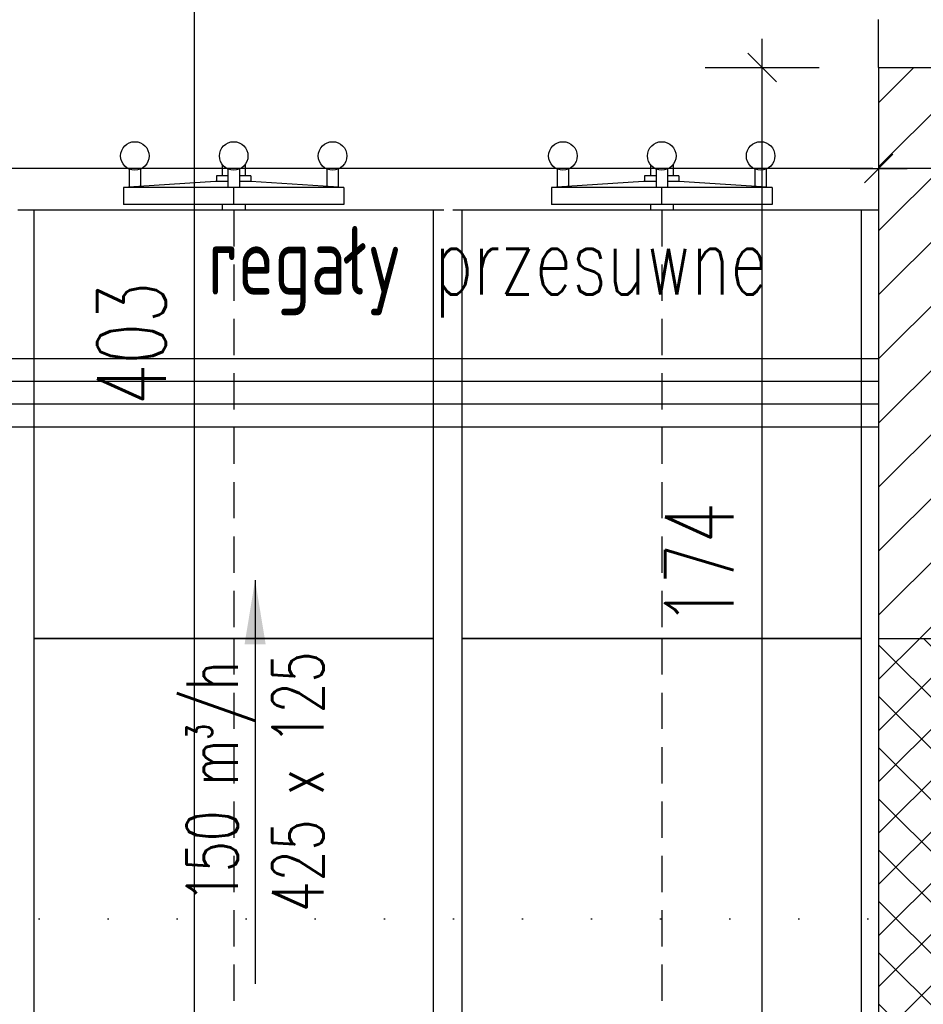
# Model space of a CAD drawing. Header units: millimetres. Extents: x 167273 to 188273, y -125105 to -88145.
# Tile 147 of 210: x 174068 to 174226, y -96683 to -96511. Entities that reach past the tile are written whole.
import ezdxf

# ---------------------------------------------------------------- set-up
doc = ezdxf.new("R2010")
doc.units = ezdxf.units.MM
doc.header["$PDMODE"] = 35
doc.header["$PDSIZE"] = 5
for name, pattern in [('ACAD_ISO03W100', [30, 12, -18]), ('ACAD_ISO07W100', [3, 0, -3]), ('HIDDEN', [9.525, 6.35, -3.175])]:
    doc.linetypes.add(name, pattern=pattern)
for name, color, linetype in [('a-poziomy', 9, 'Continuous'), ('a-wymiary', 9, 'Continuous'), ('b-cienka', 9, 'Continuous'), ('b-przerywana1', 9, 'ACAD_ISO03W100'), ('b-widokowa', 7, 'Continuous'), ('b-ściany', 2, 'Continuous'), ('c-meb_przerywana', 5, 'HIDDEN'), ('c-meble', 5, 'Continuous'), ('FLUID-N-BIB-120-ARRGR', 7, 'Continuous'), ('h-hatch', 8, 'Continuous')]:
    doc.layers.add(name, color=color, linetype=linetype)
doc.styles.add('FDBES', font='romans.shx', dxfattribs={"width": 0.7, "height": 10})
doc.styles.add('PPAB_100', font='romans.shx', dxfattribs={"width": 0.7, "height": 12})
doc.dimstyles.new('FDBES', dxfattribs={"dimscale": 50, "dimtxt": 4, "dimasz": 2.5, "dimexe": 0.8, "dimexo": 2, "dimgap": 1, "dimtad": 1, "dimdsep": 46, "dimtxsty": 'FDBES', "dimcen": 2.5, "dimclrd": 4, "dimclre": 5, "dimadec": 0, "dimazin": 0, "dimtfac": 1, "dimtmove": 0, "dimatfit": 3, "dimfxl": 0, "dimarcsym": 0})
doc.dimstyles.new('newPPAB_100', dxfattribs={"dimscale": 0, "dimtxt": 16, "dimasz": 1, "dimexe": 10, "dimexo": 10, "dimgap": 5, "dimtad": 1, "dimdec": 0, "dimzin": 0, "dimdsep": 46, "dimtxsty": 'PPAB_100', "dimblk": 'tick_50', "dimcen": 0.09, "dimdle": 5, "dimse1": 1, "dimse2": 1, "dimclrd": 9, "dimclre": 9, "dimclrt": 161, "dimadec": 0, "dimazin": 0, "dimtfac": 1, "dimtdec": 0, "dimtix": 1, "dimtmove": 2, "dimatfit": 0, "dimldrblk": 'tick_50', "dimfxl": 0, "dimtolj": 1, "dimtzin": 0, "dimarcsym": 0})

# ---------------------------------------------------------------- blocks, each defined once
blk = doc.blocks.new('tick_50')
at = {"color": 9, "ltscale": 20}
for p, q in [((0, 10), (0, -10)), ((-5, 0), (5, 0))]:
    blk.add_line(p, q, dxfattribs=at)
at = {"color": 0}
blk.add_line((2.5, 2.5), (-2.5, -2.5), dxfattribs=at)
blk = doc.blocks.new('*D35')
at = {"layer": 'a-wymiary', "color": 9, "lineweight": -2}
for p, q in [((174217.44, -96536.57), (174216.44, -96536.57)), ((174241.44, -96536.57), (174218.44, -96536.57)), ((174242.44, -96536.57), (174243.44, -96536.57))]:
    blk.add_line(p, q, dxfattribs=at)
at = {"layer": 'Defpoints', "color": 0}
for p in [(174218.44, -96536.57), (174218.44, -96768.89), (174241.44, -96768.89)]:
    blk.add_point(p, dxfattribs=at)
at = {"layer": 'a-wymiary', "color": 9, "lineweight": -2}
blk.add_blockref('tick_50', (174218.44, -96536.57), dxfattribs=at)
at = {"layer": 'a-wymiary', "color": 9, "lineweight": -2, "rotation": 180}
blk.add_blockref('tick_50', (174241.44, -96536.57), dxfattribs=at)
at = {"layer": 'a-wymiary', "color": 161, "insert": (174262.26, -96522.63), "char_height": 12, "attachment_point": 5, "style": 'PPAB_100'}
blk.add_mtext('\\A1;23', dxfattribs=at)
blk = doc.blocks.new('*D36')
at = {"layer": 'a-wymiary', "color": 9, "lineweight": -2}
blk.add_line((174217.44, -96536.57), (173675.94, -96536.57), dxfattribs=at)
at = {"layer": 'Defpoints', "color": 0}
for p in [(174218.44, -96518.89), (173674.94, -96536.57), (173674.94, -96768.89)]:
    blk.add_point(p, dxfattribs=at)
at = {"layer": 'a-wymiary', "color": 9, "lineweight": -2, "rotation": 180}
blk.add_blockref('tick_50', (173674.94, -96536.57), dxfattribs=at)
at = {"layer": 'a-wymiary', "color": 9, "lineweight": -2}
blk.add_blockref('tick_50', (174218.44, -96536.57), dxfattribs=at)
at = {"layer": 'a-wymiary', "color": 161, "insert": (173946.69, -96525.57), "char_height": 12, "attachment_point": 5, "style": 'PPAB_100'}
blk.add_mtext('\\A1;543', dxfattribs=at)
blk = doc.blocks.new('*D1657')
at = {"layer": 'a-wymiary', "color": 9, "lineweight": -2}
blk.add_line((174098.54, -96366.64), (174098.54, -96767.89), dxfattribs=at)
at = {"layer": 'Defpoints', "color": 0}
for p in [(174194.94, -96365.64), (174098.54, -96768.89), (174218.44, -96768.89)]:
    blk.add_point(p, dxfattribs=at)
at = {"layer": 'a-wymiary', "color": 9, "lineweight": -2}
for p, rotation in [((174098.54, -96365.64), 90), ((174098.54, -96768.89), 270)]:
    blk.add_blockref('tick_50', p, dxfattribs=dict(at, rotation=rotation))
at = {"layer": 'a-wymiary', "color": 161, "insert": (174087.54, -96567.27), "char_height": 12, "attachment_point": 5, "rotation": 90, "style": 'PPAB_100'}
blk.add_mtext('\\A1;403', dxfattribs=at)
blk = doc.blocks.new('*U803')
at = {"insert": (0, -47.14), "char_height": 12, "attachment_point": 5, "rotation": 270, "style": 'FDBES'}
blk.add_mtext('150 m{\\A2;\\H0.5x;3}/h\\P425 x 125', dxfattribs=at)
blk.add_leader([(0, -94.29), (0, 0)], dimstyle='FDBES', override={"dimscale": 6, "dimclrd": 256})

msp = doc.modelspace()

# ---------------------------------------------------------------- hatches: boundary and pattern name
at = {"layer": 'h-hatch'}
h = msp.add_hatch(dxfattribs=at)
h.set_pattern_fill('ANSI31', color=256, scale=2.5, style=0)
h.paths.add_polyline_path([(174241.44, -96518.89), (174218.44, -96518.89), (174218.44, -96618.89), (174241.44, -96618.89)])
h = msp.add_hatch(dxfattribs=at)
h.set_pattern_fill('ANSI37', color=256, scale=2, style=0)
h.paths.add_polyline_path([(174218.44, -96618.89), (174241.44, -96618.89), (174241.44, -96718.89), (174218.44, -96718.89)])

# ---------------------------------------------------------------- linework, layer by layer
at = {"layer": 'a-poziomy', "linetype": 'ACAD_ISO07W100', "ltscale": 4}
msp.add_lwpolyline([(179286.44, -96668.05), (171936.94, -96668.05), (171936.94, -96957.57), (170836.98, -96957.57)], dxfattribs=at)
at = {"layer": 'b-cienka', "ltscale": 0.5}
msp.add_lwpolyline([(173770.44, -96569.89), (174218.44, -96569.89), (174218.44, -96581.89), (173770.44, -96581.89)], close=True, dxfattribs=at)
at = {"layer": 'b-przerywana1', "ltscale": 0.7}
msp.add_line((174218.44, -96518.89), (174218.44, -96358.64), dxfattribs=at)
at = {"layer": 'b-widokowa'}
msp.add_line((174218.44, -96618.89), (174241.44, -96618.89), dxfattribs=at)
at = {"layer": 'b-ściany'}
for q in [(174241.44, -96518.89), (174218.44, -96768.89)]:
    msp.add_line((174218.44, -96518.89), q, dxfattribs=at)
at = {"layer": 'c-meb_przerywana', "ltscale": 0.5}
msp.add_line((174218.44, -96543.89), (173770.44, -96543.89), dxfattribs=at)
at = {"layer": 'c-meb_przerywana'}
for p, q in [((174105.44, -96543.89), (174105.44, -96618.89)), ((174180.44, -96543.89), (174180.44, -96618.89)), ((174105.44, -96618.89), (174105.44, -96693.89)), ((174180.44, -96618.89), (174180.44, -96693.89))]:
    msp.add_line(p, q, dxfattribs=at)
at = {"layer": 'c-meble', "ltscale": 0.5}
for p, q in [((174087.12, -96536.68), (174087.12, -96539.78)), ((174089.12, -96536.68), (174089.12, -96539.55)), ((174103.44, -96535.89), (174103.44, -96537.89)), ((174104.44, -96536.68), (174104.44, -96539.89)), ((174106.44, -96536.68), (174106.44, -96539.89)), ((174107.44, -96535.89), (174107.44, -96537.89)), ((174121.76, -96536.68), (174121.76, -96539.74)), ((174123.76, -96536.68), (174123.76, -96539.84)), ((174162.12, -96536.68), (174162.12, -96539.78)), ((174164.12, -96536.68), (174164.12, -96539.55)), ((174178.44, -96535.89), (174178.44, -96537.89)), ((174179.44, -96536.68), (174179.44, -96539.89)), ((174181.44, -96536.68), (174181.44, -96539.89)), ((174182.44, -96535.89), (174182.44, -96537.89)), ((174196.76, -96536.68), (174196.76, -96539.74)), ((174198.76, -96536.68), (174198.76, -96539.84)), ((174102.24, -96538.89), (174086.12, -96539.89)), ((174104.44, -96538.89), (174102.24, -96538.89)), ((174102.44, -96537.89), (174102.44, -96538.89)), ((174104.44, -96537.89), (174102.44, -96537.89)), ((174108.44, -96537.89), (174106.44, -96537.89)), ((174108.44, -96538.89), (174106.44, -96538.89)), ((174108.44, -96537.89), (174108.44, -96538.89)), ((174124.76, -96539.89), (174108.44, -96538.89)), ((174177.24, -96538.89), (174161.12, -96539.89)), ((174179.44, -96538.89), (174177.24, -96538.89)), ((174177.44, -96537.89), (174177.44, -96538.89)), ((174179.44, -96537.89), (174177.44, -96537.89)), ((174183.44, -96537.89), (174181.44, -96537.89)), ((174183.44, -96538.89), (174181.44, -96538.89)), ((174183.44, -96537.89), (174183.44, -96538.89)), ((174199.76, -96539.89), (174183.44, -96538.89)), ((174124.76, -96539.89), (174086.12, -96539.89)), ((174086.12, -96539.89), (174086.12, -96542.89)), ((174105.44, -96542.89), (174105.44, -96539.89)), ((174124.76, -96539.89), (174124.76, -96542.89)), ((174199.76, -96539.89), (174161.12, -96539.89)), ((174161.12, -96539.89), (174161.12, -96542.89)), ((174180.44, -96542.89), (174180.44, -96539.89)), ((174199.76, -96539.89), (174199.76, -96542.89)), ((174124.76, -96542.89), (174086.12, -96542.89)), ((174103.44, -96542.89), (174103.44, -96543.89)), ((174107.44, -96543.89), (174103.44, -96543.89)), ((174107.44, -96542.89), (174107.44, -96543.89)), ((174199.76, -96542.89), (174161.12, -96542.89)), ((174178.44, -96542.89), (174178.44, -96543.89)), ((174182.44, -96543.89), (174178.44, -96543.89)), ((174182.44, -96542.89), (174182.44, -96543.89)), ((174218.44, -96573.89), (173770.44, -96573.89)), ((174218.44, -96577.89), (173770.44, -96577.89))]:
    msp.add_line(p, q, dxfattribs=at)
at = {"layer": 'c-meble'}
for points in [[(174070.44, -96618.89), (174140.44, -96618.89), (174140.44, -96543.89), (174070.44, -96543.89)], [(174145.44, -96618.89), (174215.44, -96618.89), (174215.44, -96543.89), (174145.44, -96543.89)], [(174070.44, -96693.89), (174140.44, -96693.89), (174140.44, -96618.89), (174070.44, -96618.89)], [(174145.44, -96693.89), (174215.44, -96693.89), (174215.44, -96618.89), (174145.44, -96618.89)]]:
    msp.add_lwpolyline(points, close=True, dxfattribs=at)
at = {"layer": 'c-meble', "ltscale": 0.5}
for centre in [(174088.12, -96534.39), (174105.44, -96534.39), (174122.76, -96534.39), (174163.12, -96534.39), (174180.44, -96534.39), (174197.76, -96534.39)]:
    msp.add_circle(centre, 2.5, dxfattribs=at)

# ---------------------------------------------------------------- block references
at = {"layer": 'FLUID-N-BIB-120-ARRGR', "xscale": 0.75, "yscale": 0.75, "zscale": 0.75, "rotation": 180}
msp.add_blockref('*U803', (174109.19, -96679.39, -55.5), dxfattribs=at)

# ---------------------------------------------------------------- texts
at = {"layer": 'a-poziomy', "ltscale": 0.5, "insert": (174100.95, -96554.67), "char_height": 12, "attachment_point": 4, "style": 'PPAB_100'}
msp.add_mtext('{\\Fromans.shx|c238;regały przesuwne}', dxfattribs=at)

# ---------------------------------------------------------------- dimensions: what is measured, and where the dimension line sits
at = {"layer": 'a-wymiary'}
dim = msp.add_linear_dim(base=(174098.54, -96768.89), p1=(174194.94, -96365.64), p2=(174218.44, -96768.89), angle=90, dimstyle='newPPAB_100', override={"dimscale": 1}, dxfattribs=at)
dim.commit()
dim.dimension.update_dxf_attribs({"geometry": '*D1657', "text_midpoint": (174087.54, -96567.27)})
msp.add_linear_dim(base=(174198.03, -96518.89), p1=(174218.44, -96692.89), p2=(174218.44, -96518.89), angle=90, dimstyle='newPPAB_100', override={"dimscale": 1}, dxfattribs=at).render()
dim = msp.add_linear_dim(base=(174218.44, -96536.57), p1=(174241.44, -96768.89), p2=(174218.44, -96768.89), dimstyle='newPPAB_100', override={"dimscale": 1}, dxfattribs=at)
dim.commit()
dim.dimension.update_dxf_attribs({"geometry": '*D35', "text_midpoint": (174262.26, -96522.63), "dimtype": 160})
dim = msp.add_linear_dim(base=(173674.94180786, -96536.56996996), p1=(174218.44180786, -96518.89367189), p2=(173674.94180786, -96768.89367189), dimstyle='newPPAB_100', override={"dimscale": 1}, dxfattribs=at)
dim.commit()
dim.dimension.update_dxf_attribs({"geometry": '*D36', "text_midpoint": (173946.69180786, -96525.56996996)})

doc.saveas('drawing.dxf')
